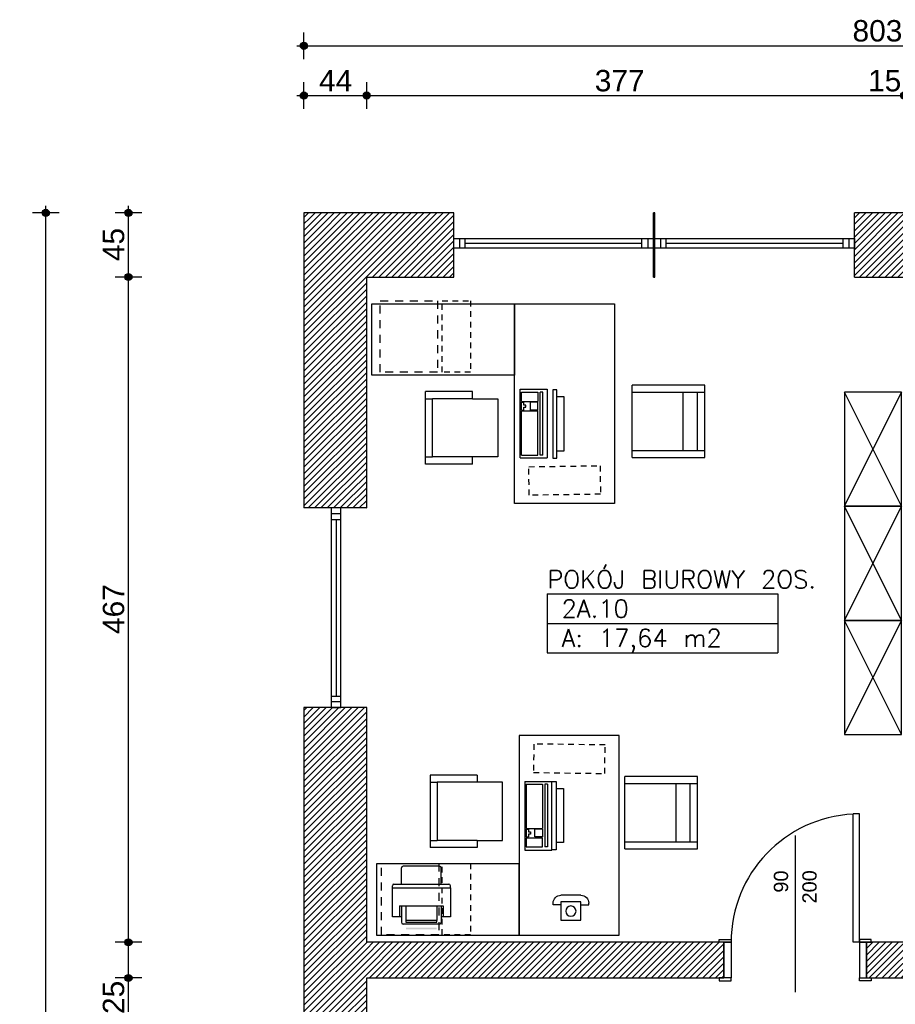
# Model space of a CAD drawing. Header units: inches. Extents: x 18535 to 24863, y 1480 to 5800.
# Tile 7 of 24: x 20164 to 20778, y 2906 to 3597. Entities that reach past the tile are written whole.
import ezdxf
from ezdxf.enums import TextEntityAlignment as Align

# ---------------------------------------------------------------- set-up
doc = ezdxf.new("R2010")
doc.units = ezdxf.units.IN
doc.header["$MEASUREMENT"] = 0
doc.linetypes.add('Przerywana 2 (2)', pattern=[11, 6, -5])
for name, color, linetype in [('_T elektryczne', 7, 'Continuous'), ('_T meble', 7, 'Continuous'), ('_T sciany', 7, 'Continuous'), ('ArchiCAD', 7, 'Continuous'), ('Window-Door Markers', 7, 'Continuous')]:
    doc.layers.add(name, color=color, linetype=linetype)
doc.styles.add('GENERATED_STYLE_13', font='txt')
doc.styles.add('GENERATED_STYLE_8', font='txt')
doc.styles.add('GENERATED_STYLE_9', font='arial.ttf')
doc.styles.get("Standard").update_dxf_attribs({"font": 'txt', "bigfont": 'BIGFONT.SHX'})
doc.dimstyles.new('Dimstyle_4', dxfattribs={"dimtxt": 15, "dimasz": 9.5, "dimexe": 0.18, "dimexo": 0.5, "dimgap": 0.09, "dimtad": 1, "dimtih": 1, "dimtoh": 1, "dimdec": 0, "dimzin": 0, "dimdsep": 46, "dimtxsty": 'GENERATED_STYLE_13', "dimblk": 'ARROWHEAD_11', "dimblk1": 'ARROWHEAD_11', "dimblk2": 'ARROWHEAD_11', "dimcen": 0.09, "dimclrd": 220, "dimclre": 220, "dimclrt": 220, "dimadec": 1, "dimazin": 0, "dimtfac": 1, "dimtdec": 4, "dimtmove": 0, "dimatfit": 3, "dimfxl": 0, "dimtolj": 1, "dimtzin": 0, "dimarcsym": 0})
doc.dimstyles.new('Dimstyle_5', dxfattribs={"dimtxt": 15, "dimasz": 9.5, "dimexe": 0.18, "dimexo": 0.5, "dimgap": 0.09, "dimtad": 1, "dimdec": 0, "dimzin": 0, "dimdsep": 46, "dimtxsty": 'GENERATED_STYLE_13', "dimblk": 'ARROWHEAD_11', "dimblk1": 'ARROWHEAD_11', "dimblk2": 'ARROWHEAD_11', "dimcen": 0.09, "dimclrd": 220, "dimclre": 220, "dimclrt": 220, "dimadec": 1, "dimazin": 0, "dimtfac": 1, "dimtdec": 4, "dimtmove": 0, "dimatfit": 3, "dimfxl": 0, "dimtolj": 1, "dimtzin": 0, "dimarcsym": 0})
pattern_1 = [(45, (0, 0), (-2.24506403, 2.24506403), [])]

# ---------------------------------------------------------------- blocks, each defined once
blk = doc.blocks.new('POKÓJ BIUROWY 2OS._2A.10_154', base_point=(20614.54, 3183.52))
at = {"layer": '_T sciany', "color": 160, "linetype": 'Continuous'}
for p, q in [((20533.71, 3193.82), (20533.71, 3152.64)), ((20533.71, 3193.82), (20695.36, 3193.82)), ((20695.36, 3193.82), (20695.36, 3152.64)), ((20533.71, 3173.23), (20695.36, 3173.23)), ((20533.71, 3152.64), (20695.36, 3152.64))]:
    blk.add_line(p, q, dxfattribs=at)
at = {"color": 0}
for tag in ['floor_f', 'ROOM_PERIM', 'ROOM_WALLS_SURF', 'ROOM_DOORS_SURF', 'ROOM_WINDS_SURF', 'ROOM_BASELEV', 'ROOM_HEIGHT', 'ROOM_NET_AREA', 'ROOM_REDUCED_AREA', 'ROOM_CALC_AREA', 'ROOM_VOLUME']:
    blk.add_attdef(tag, text='', height=200, dxfattribs=at).set_placement((20614.54, 3126.38), align=Align.BOTTOM_LEFT)
at = {"layer": '_T sciany', "color": 160}
for tag, p in [('ROOM_NAME', (20533.71, 3210.36)), ('ROOM_NUMBER', (20543.71, 3189.77)), ('ROOM_AREA', (20543.71, 3169.19))]:
    blk.add_attdef(tag, text='', height=12.5, dxfattribs=at).set_placement(p, align=Align.TOP_LEFT)
blk = doc.blocks.new('D1 -Tr 65_420')
at = {"color": 140, "linetype": 'Continuous'}
for p, q in [((45, 90), (40.555, 90)), ((40.555, 0), (40.555, 90)), ((45, 0), (45, 90)), ((-53.255, 0), (-53.255, 1.905)), ((-53.255, 1.905), (-45, 1.905)), ((-53.255, 0), (-53.255, 1.905)), ((-53.255, 1.905), (-45, 1.905)), ((-45, 0), (-53.255, 0)), ((-45, 0), (-53.255, 0)), ((-50, 0), (-45, 0)), ((-50, -25), (-50, 0)), ((-50, 0), (-45, 0)), ((-50, -25), (-50, 0)), ((-45, 1.905), (-45, 0)), ((-45, 1.905), (-45, 0)), ((-45, 0), (-45, -25)), ((-45, 0), (-45, -25)), ((45, 0), (40.555, 0)), ((53.255, 1.905), (45, 1.905)), ((45, 1.905), (45, 0)), ((53.255, 1.905), (45, 1.905)), ((45, 1.905), (45, 0)), ((50, 0), (45, 0)), ((45, 0), (45, -25)), ((45, 0), (53.255, 0)), ((50, 0), (45, 0)), ((45, 0), (45, -25)), ((45, 0), (53.255, 0)), ((50, -25), (50, 0)), ((50, -25), (50, 0)), ((53.255, 0), (53.255, 1.905)), ((53.255, 0), (53.255, 1.905)), ((-45, -25), (-53.255, -25)), ((-53.255, -25), (-53.255, -26.905)), ((-45, -25), (-53.255, -25)), ((-53.255, -25), (-53.255, -26.905)), ((-53.255, -26.905), (-45, -26.905)), ((-53.255, -26.905), (-45, -26.905)), ((-45, -25), (-50, -25)), ((-45, -25), (-50, -25)), ((-45, -26.905), (-45, -25)), ((-45, -26.905), (-45, -25)), ((45, -25), (50, -25)), ((45, -25), (53.255, -25)), ((45, -26.905), (45, -25)), ((45, -25), (50, -25)), ((45, -25), (53.255, -25)), ((45, -26.905), (45, -25)), ((53.255, -26.905), (45, -26.905)), ((53.255, -26.905), (45, -26.905)), ((53.255, -25), (53.255, -26.905)), ((53.255, -25), (53.255, -26.905))]:
    blk.add_line(p, q, dxfattribs=at)
blk.add_arc((45, 0), 90, 92.827477, 180, dxfattribs=at)
blk = doc.blocks.new('Window-Door Marker - 70_5008')
at = {"layer": 'ArchiCAD', "color": 140, "linetype": 'Continuous'}
blk.add_line((0, 75), (0, -35), dxfattribs=at)
blk = doc.blocks.new('Window-Door Marker - 70_48')
at = {"layer": 'ArchiCAD', "color": 140, "linetype": 'Continuous'}
blk.add_line((0, 75), (0, -35), dxfattribs=at)
blk = doc.blocks.new('WALL_677', base_point=(20385.09, 2937.07))
at = {"layer": '_T sciany'}
h = blk.add_hatch(dxfattribs=at)
h.set_pattern_fill('ANSI31', color=5, style=0, pattern_type=2)
h.set_pattern_definition(pattern_1)
h.paths.add_polyline_path([(20657.5, 2924.57), (20657.5, 2949.57), (20407.09, 2949.57), (20407.09, 2924.57)], flags=0)
h = blk.add_hatch(dxfattribs=at)
h.set_pattern_fill('ANSI31', color=5, style=0, pattern_type=2)
h.set_pattern_definition(pattern_1)
h.paths.add_polyline_path([(21053.8, 2924.57), (21053.8, 2949.57), (20757.5, 2949.57), (20757.5, 2924.57)], flags=0)
h = blk.add_hatch(dxfattribs=at)
h.set_pattern_fill('ANSI31', color=5, style=0, pattern_type=2)
h.set_pattern_definition(pattern_1)
h.paths.add_polyline_path([(21166.3, 2924.57), (21166.3, 2949.57), (21153.8, 2949.57), (21153.8, 2924.57)], flags=0)
at = {"layer": '_T sciany', "color": 5, "linetype": 'Continuous'}
for p, q in [((20657.5, 2949.57), (20407.09, 2949.57)), ((20657.5, 2949.57), (20657.5, 2924.57)), ((20757.5, 2949.57), (20757.5, 2924.57)), ((20783.76, 2949.57), (20757.5, 2949.57)), ((21053.8, 2949.57), (20798.76, 2949.57)), ((21053.8, 2949.57), (21053.8, 2924.57)), ((21153.8, 2949.57), (21153.8, 2924.57)), ((21166.3, 2949.57), (21153.8, 2949.57)), ((21166.3, 2924.57), (21166.3, 2949.57)), ((20407.09, 2924.57), (20657.5, 2924.57)), ((20757.5, 2924.57), (21053.8, 2924.57)), ((21153.8, 2924.57), (21166.3, 2924.57))]:
    blk.add_line(p, q, dxfattribs=at)
at = {"layer": '_T sciany'}
for p in [(20707.5, 2949.57), (21103.8, 2949.57)]:
    blk.add_blockref('D1 -Tr 65_420', p, dxfattribs=at)
at = {"layer": 'Window-Door Markers'}
ref = blk.add_blockref('Window-Door Marker - 70_48', (20707.5, 2949.57), dxfattribs=at)
ref.add_attrib('AC_WIDO_A_SIZE', '90', dxfattribs={"color": 255, "height": 10, "rotation": 90, "style": 'GENERATED_STYLE_9'}).set_placement((20705.46, 2984.39), align=Align.BOTTOM_LEFT)
ref.add_attrib('AC_WIDO_B_SIZE', '200', dxfattribs={"color": 255, "height": 10, "rotation": 90, "style": 'GENERATED_STYLE_9'}).set_placement((20725.46, 2976.8), align=Align.BOTTOM_LEFT)
ref = blk.add_blockref('Window-Door Marker - 70_5008', (21103.8, 2949.57), dxfattribs=at)
ref.add_attrib('AC_WIDO_A_SIZE', '90', dxfattribs={"color": 255, "height": 10, "rotation": 90, "style": 'GENERATED_STYLE_9'}).set_placement((21101.76, 2984.39), align=Align.BOTTOM_LEFT)
ref.add_attrib('AC_WIDO_B_SIZE', '200', dxfattribs={"color": 255, "height": 10, "rotation": 90, "style": 'GENERATED_STYLE_9'}).set_placement((21121.76, 2976.8), align=Align.BOTTOM_LEFT)
blk = doc.blocks.new('W BottomHung 65_251')
at = {"color": 0, "linetype": 'ByBlock'}
for p, q in [((70, 0), (-70, 0)), ((-70, 0), (-70, -6.8)), ((-66, 0), (-66, -6.8)), ((-62, -6.8), (-62, 0)), ((62, -6.8), (62, 0)), ((66, 0), (66, -6.8)), ((70, -6.8), (70, 0)), ((-70, -6.8), (70, -6.8)), ((-62, -3.4), (62, -3.4))]:
    blk.add_line(p, q, dxfattribs=at)
blk = doc.blocks.new('WALL_779', base_point=(20385.09, 3438.57))
at = {"layer": '_T sciany'}
h = blk.add_hatch(dxfattribs=at)
h.set_pattern_fill('ANSI31', color=5, style=0, pattern_type=2)
h.set_pattern_definition(pattern_1)
h.paths.add_polyline_path([(20363.09, 3254.12), (20407.09, 3254.12), (20407.09, 3416.07), (20363.09, 3461.07)], flags=0)
h = blk.add_hatch(dxfattribs=at)
h.set_pattern_fill('ANSI31', color=5, style=0, pattern_type=2)
h.set_pattern_definition(pattern_1)
h.paths.add_polyline_path([(20363.09, 2896.24), (20407.09, 2896.24), (20407.09, 3114.12), (20363.09, 3114.12)], flags=0)
at = {"layer": '_T sciany', "color": 5, "linetype": 'Continuous'}
for p, q in [((20363.09, 3461.07), (20363.09, 3254.12)), ((20407.09, 3254.12), (20407.09, 3416.07)), ((20407.09, 3254.12), (20363.09, 3254.12)), ((20407.09, 3114.12), (20363.09, 3114.12)), ((20363.09, 3114.12), (20363.09, 2896.24)), ((20407.09, 2949.57), (20407.09, 3114.12)), ((20407.09, 2896.24), (20407.09, 2924.57))]:
    blk.add_line(p, q, dxfattribs=at)
at = {"layer": '_T sciany', "color": 140, "linetype": 'Continuous', "rotation": 270.0000000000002}
blk.add_blockref('W BottomHung 65_251', (20389.09, 3184.12), dxfattribs=at)
blk = doc.blocks.new('W BottomHung 65_252')
at = {"color": 0, "linetype": 'ByBlock'}
for p, q in [((70, 0), (-70, 0)), ((-70, 0), (-70, -6.8)), ((-66, 0), (-66, -6.8)), ((-62, -6.8), (-62, 0)), ((62, -6.8), (62, 0)), ((66, 0), (66, -6.8)), ((70, -6.8), (70, 0)), ((-70, -6.8), (70, -6.8)), ((-62, -3.4), (62, -3.4))]:
    blk.add_line(p, q, dxfattribs=at)
blk = doc.blocks.new('W BottomHung 65_253')
at = {"color": 0, "linetype": 'ByBlock'}
for p, q in [((70, 0), (-70, 0)), ((-70, 0), (-70, -6.8)), ((-66, 0), (-66, -6.8)), ((-62, -6.8), (-62, 0)), ((62, -6.8), (62, 0)), ((66, 0), (66, -6.8)), ((70, -6.8), (70, 0)), ((-70, -6.8), (70, -6.8)), ((-62, -3.4), (62, -3.4))]:
    blk.add_line(p, q, dxfattribs=at)
blk = doc.blocks.new('W BottomHung 65_254')
at = {"color": 0, "linetype": 'ByBlock'}
for p, q in [((70, 0), (-70, 0)), ((-70, 0), (-70, -6.8)), ((-66, 0), (-66, -6.8)), ((-62, -6.8), (-62, 0)), ((62, -6.8), (62, 0)), ((66, 0), (66, -6.8)), ((70, -6.8), (70, 0)), ((-70, -6.8), (70, -6.8)), ((-62, -3.4), (62, -3.4))]:
    blk.add_line(p, q, dxfattribs=at)
blk = doc.blocks.new('WALL_780', base_point=(21166.3, 3438.57))
at = {"layer": '_T sciany'}
h = blk.add_hatch(dxfattribs=at)
h.set_pattern_fill('ANSI31', color=5, style=0, pattern_type=2)
h.set_pattern_definition(pattern_1)
h.paths.add_polyline_path([(20363.09, 3461.07), (20407.09, 3416.07), (20468.07, 3416.07), (20468.07, 3461.07)], flags=0)
h = blk.add_hatch(dxfattribs=at)
h.set_pattern_fill('ANSI31', color=5, style=0, pattern_type=2)
h.set_pattern_definition(pattern_1)
h.paths.add_polyline_path([(20608.07, 3461.07), (20608.07, 3416.07), (20609, 3416.07), (20609, 3461.07)], flags=0)
h = blk.add_hatch(dxfattribs=at)
h.set_pattern_fill('ANSI31', color=5, style=0, pattern_type=2)
h.set_pattern_definition(pattern_1)
h.paths.add_polyline_path([(20749, 3461.07), (20749, 3416.07), (20842.85, 3416.07), (20842.85, 3461.07)], flags=0)
h = blk.add_hatch(dxfattribs=at)
h.set_pattern_fill('ANSI31', color=5, style=0, pattern_type=2)
h.set_pattern_definition(pattern_1)
h.paths.add_polyline_path([(20982.85, 3461.07), (20982.85, 3416.07), (21166.3, 3416.07), (21166.3, 3461.07)], flags=0)
at = {"layer": '_T sciany', "color": 5, "linetype": 'Continuous'}
for p, q in [((20468.07, 3461.07), (20363.09, 3461.07)), ((20468.07, 3416.07), (20468.07, 3461.07)), ((20608.07, 3416.07), (20608.07, 3461.07)), ((20609, 3461.07), (20608.07, 3461.07)), ((20609, 3416.07), (20609, 3461.07)), ((20749, 3416.07), (20749, 3461.07)), ((20842.85, 3461.07), (20749, 3461.07)), ((20842.85, 3416.07), (20842.85, 3461.07)), ((20982.85, 3416.07), (20982.85, 3461.07)), ((21166.3, 3461.07), (20982.85, 3461.07)), ((21166.3, 3416.07), (21166.3, 3461.07)), ((20407.09, 3416.07), (20468.07, 3416.07)), ((20608.07, 3416.07), (20609, 3416.07)), ((20749, 3416.07), (20783.76, 3416.07)), ((20798.76, 3416.07), (20842.85, 3416.07)), ((20982.85, 3416.07), (21166.3, 3416.07))]:
    blk.add_line(p, q, dxfattribs=at)
at = {"layer": '_T sciany', "color": 140, "linetype": 'Continuous', "xscale": -1}
for name, p in [('W BottomHung 65_254', (20538.07, 3443.07)), ('W BottomHung 65_253', (20679, 3443.07)), ('W BottomHung 65_252', (20912.85, 3443.07))]:
    blk.add_blockref(name, p, dxfattribs=at)
blk = doc.blocks.new('PLR_Dn@stolik op narz35x65')
at = {"layer": '_T meble', "color": 0, "linetype": 'ByBlock'}
for p, q in [((-17.77, 17.27), (47.23, 17.27)), ((-17.77, -17.73), (-17.77, 17.27)), ((47.23, 17.27), (47.23, -17.73)), ((47.23, -17.73), (-17.77, -17.73))]:
    blk.add_line(p, q, dxfattribs=at)
blk = doc.blocks.new('Office Chair 2 65_3')
at = {"layer": '_T meble', "color": 0, "linetype": 'Continuous'}
for p, q in [((20.4, 25.4), (-20.4, 25.4)), ((-20.4, 25.4), (-20.4, 7.6)), ((20.4, 7.6), (20.4, 25.4)), ((-25.4, 7.6), (-25.4, -25.4)), ((-25.4, 7.6), (-20.4, 7.6)), ((-20.4, 7.6), (-20.4, -20.4)), ((20.4, 7.6), (20.4, -20.4)), ((20.4, 7.6), (25.4, 7.6)), ((25.4, 7.6), (25.4, -25.4)), ((-20.4, -20.4), (20.4, -20.4)), ((-20.4, -25.4), (-20.4, -20.4)), ((20.4, -25.4), (20.4, -20.4)), ((-25.4, -25.4), (-20.4, -25.4)), ((-20.4, -25.4), (20.4, -25.4)), ((20.4, -25.4), (25.4, -25.4))]:
    blk.add_line(p, q, dxfattribs=at)
blk = doc.blocks.new('PSR_Dn@stolik op narz35x65')
at = {"layer": '_T meble', "color": 0, "linetype": 'Continuous'}
for p, q in [((-17.77, 17.27), (47.23, 17.27)), ((-17.77, -17.73), (-17.77, 17.27)), ((47.23, 17.27), (47.23, -17.73)), ((47.23, -17.73), (-17.77, -17.73))]:
    blk.add_line(p, q, dxfattribs=at)
blk = doc.blocks.new('PSN_Keyboard')
at = {"layer": '_T elektryczne', "color": 0, "linetype": 'Continuous'}
for p, q in [((0, 0), (0, 19.05)), ((48.26, 19.05), (0, 19.05)), ((2, 16.03), (2, 14.16)), ((2, 16.03), (46, 16.03)), ((2, 14.16), (46, 14.16)), ((46, 16.03), (46, 14.16)), ((48.26, 0), (48.26, 19.05)), ((2, 1), (2, 12.47)), ((2, 12.47), (33, 12.47)), ((33, 1), (33, 12.47)), ((33.5, 12.47), (39, 12.47)), ((33.5, 12.47), (33.5, 7)), ((39, 7), (33.5, 7)), ((39, 12.47), (39, 7)), ((46, 12.47), (39.5, 12.47)), ((39.5, 1), (39.5, 12.47)), ((46, 1), (46, 12.47)), ((0, 0), (48.26, 0)), ((2, 1), (33, 1)), ((33.5, 1), (33.5, 2.5)), ((33.5, 2.5), (35.5, 2.5)), ((33.5, 1), (39, 1)), ((35.5, 2.5), (35.5, 4)), ((35.5, 4), (37, 4)), ((37, 4), (37, 2.5)), ((37, 2.5), (39, 2.5)), ((39, 1), (39, 2.5)), ((39.5, 1), (46, 1))]:
    blk.add_line(p, q, dxfattribs=at)
blk = doc.blocks.new('Table 120x80 65_29')
at = {"layer": '_T meble', "color": 0, "linetype": 'Continuous'}
for p, q in [((-50, -50), (-50, 0)), ((-50, 0), (50, 0)), ((50, 0), (50, -50)), ((50, -50), (-50, -50))]:
    blk.add_line(p, q, dxfattribs=at)
blk = doc.blocks.new('PLN_Monitor 19_')
at = {"layer": '_T elektryczne', "color": 0, "linetype": 'ByBlock'}
for p, q in [((-19.05, 17.78), (-19.05, 48.26)), ((-19.05, 48.26), (19.05, 48.26)), ((19.05, 48.26), (19.05, 17.78)), ((-24.13, 0), (-24.13, 17.78)), ((-24.13, 17.78), (24.13, 17.78)), ((24.13, 17.78), (24.13, 0)), ((24.13, 0), (-24.13, 0))]:
    blk.add_line(p, q, dxfattribs=at)
blk = doc.blocks.new('PLN_Szafa lekarska Cl')
at = {"layer": '_T meble', "color": 0, "linetype": 'ByBlock'}
for p, q in [((0, 0), (51, 0)), ((0, -55), (0, 0)), ((0, 0), (51, -55)), ((51, 0), (0.29, -55)), ((51, 0), (51, -55)), ((51, -55), (0, -55))]:
    blk.add_line(p, q, dxfattribs=at)
blk = doc.blocks.new('Chair Arm 65_27')
at = {"layer": '_T meble', "color": 0, "linetype": 'Continuous'}
for p, q in [((0, 50.8), (50.8, 50.8)), ((0, 50.8), (0, 0)), ((5, 50.8), (5, 0)), ((45.8, 50.8), (45.8, 0)), ((50.8, 0), (50.8, 50.8)), ((5, 15), (45.8, 15)), ((0, 0), (50.8, 0)), ((5, 5), (45.8, 5))]:
    blk.add_line(p, q, dxfattribs=at)
blk = doc.blocks.new('PLR_Monitor 19_')
at = {"layer": '_T elektryczne', "color": 0, "linetype": 'ByBlock'}
for p, q in [((-19.05, 17.78), (-19.05, 48.26)), ((-19.05, 48.26), (19.05, 48.26)), ((19.05, 48.26), (19.05, 17.78)), ((-24.13, 0), (-24.13, 17.78)), ((-24.13, 17.78), (24.13, 17.78)), ((24.13, 17.78), (24.13, 0)), ((24.13, 0), (-24.13, 0))]:
    blk.add_line(p, q, dxfattribs=at)
blk = doc.blocks.new('Office Chair 2 65_63')
at = {"layer": '_T meble', "color": 0, "linetype": 'Continuous'}
for p, q in [((20.4, 25.4), (-20.4, 25.4)), ((-20.4, 25.4), (-20.4, 7.6)), ((20.4, 7.6), (20.4, 25.4)), ((-25.4, 7.6), (-25.4, -25.4)), ((-25.4, 7.6), (-20.4, 7.6)), ((-20.4, 7.6), (-20.4, -20.4)), ((20.4, 7.6), (20.4, -20.4)), ((20.4, 7.6), (25.4, 7.6)), ((25.4, 7.6), (25.4, -25.4)), ((-20.4, -20.4), (20.4, -20.4)), ((-20.4, -25.4), (-20.4, -20.4)), ((20.4, -25.4), (20.4, -20.4)), ((-25.4, -25.4), (-20.4, -25.4)), ((-20.4, -25.4), (20.4, -25.4)), ((20.4, -25.4), (25.4, -25.4))]:
    blk.add_line(p, q, dxfattribs=at)
blk = doc.blocks.new('PLN_Dn@stolik op narz35x65')
at = {"layer": '_T meble', "color": 0, "linetype": 'ByBlock'}
for p, q in [((-17.77, 17.27), (47.23, 17.27)), ((-17.77, -17.73), (-17.77, 17.27)), ((47.23, 17.27), (47.23, -17.73)), ((47.23, -17.73), (-17.77, -17.73))]:
    blk.add_line(p, q, dxfattribs=at)
blk = doc.blocks.new('PSN_Dn@stolik op narz35x65')
at = {"layer": '_T meble', "color": 0, "linetype": 'Continuous'}
for p, q in [((-17.77, 17.27), (47.23, 17.27)), ((-17.77, -17.73), (-17.77, 17.27)), ((47.23, 17.27), (47.23, -17.73)), ((47.23, -17.73), (-17.77, -17.73))]:
    blk.add_line(p, q, dxfattribs=at)
blk = doc.blocks.new('PSR_Keyboard')
at = {"layer": '_T elektryczne', "color": 0, "linetype": 'Continuous'}
for p, q in [((0, 0), (0, 19.05)), ((48.26, 19.05), (0, 19.05)), ((2, 16.03), (2, 14.16)), ((2, 16.03), (46, 16.03)), ((2, 14.16), (46, 14.16)), ((46, 16.03), (46, 14.16)), ((48.26, 0), (48.26, 19.05)), ((2, 1), (2, 12.47)), ((2, 12.47), (33, 12.47)), ((33, 1), (33, 12.47)), ((33.5, 12.47), (39, 12.47)), ((33.5, 12.47), (33.5, 7)), ((39, 7), (33.5, 7)), ((39, 12.47), (39, 7)), ((46, 12.47), (39.5, 12.47)), ((39.5, 1), (39.5, 12.47)), ((46, 1), (46, 12.47)), ((0, 0), (48.26, 0)), ((2, 1), (33, 1)), ((33.5, 1), (33.5, 2.5)), ((33.5, 2.5), (35.5, 2.5)), ((33.5, 1), (39, 1)), ((35.5, 2.5), (35.5, 4)), ((35.5, 4), (37, 4)), ((37, 4), (37, 2.5)), ((37, 2.5), (39, 2.5)), ((39, 1), (39, 2.5)), ((39.5, 1), (46, 1))]:
    blk.add_line(p, q, dxfattribs=at)
blk = doc.blocks.new('Table 120x80 65_4160')
at = {"layer": '_T meble', "color": 0, "linetype": 'Continuous'}
for p, q in [((-50, -50), (-50, 0)), ((-50, 0), (50, 0)), ((50, 0), (50, -50)), ((50, -50), (-50, -50))]:
    blk.add_line(p, q, dxfattribs=at)
blk = doc.blocks.new('PLN_$@ telefon')
at = {"layer": '_T elektryczne', "color": 0, "linetype": 'ByBlock'}
for p, q in [((0, 17.5), (14, 17.5)), ((-5.5, 10.73), (-5.5, 12)), ((0, 10.73), (-5.5, 10.73)), ((0, 12.8), (14, 12.8)), ((0, 0), (0, 12.8)), ((14, 12.8), (14, 0)), ((14, 10.73), (19.5, 10.73)), ((19.5, 10.73), (19.5, 12)), ((14, 0), (0, 0))]:
    blk.add_line(p, q, dxfattribs=at)
blk.add_circle((7, 6.4), 3.59, dxfattribs=at)
for centre, start, end in [((0, 12), 90, 180), ((14, 12), 0, 90)]:
    blk.add_arc(centre, 5.5, start, end, dxfattribs=at)
blk = doc.blocks.new('*D206')
at = {"layer": 'ArchiCAD', "color": 220, "linetype": 'Continuous'}
for p, q in [((20363.09, 3545.79), (20363.09, 3552.67)), ((20407.09, 3545.79), (20407.09, 3552.67)), ((20358.09, 3543.29), (20360.59, 3543.29)), ((20365.59, 3543.29), (20404.59, 3543.29)), ((20363.09, 3533.92), (20363.09, 3540.79)), ((20407.09, 3533.92), (20407.09, 3540.79))]:
    blk.add_line(p, q, dxfattribs=at)
at = {"layer": 'ArchiCAD', "color": 220, "linetype": 'Continuous', "const_width": 2.5}
for points in [[(20361.84, 3543.29, 1), (20364.34, 3543.29, 1)], [(20405.84, 3543.29, 1), (20408.34, 3543.29, 1)]]:
    blk.add_lwpolyline(points, format="xyb", close=True, dxfattribs=at)
at = {"layer": 'ArchiCAD', "color": 220, "linetype": 'Continuous'}
for centre in [(20363.09, 3543.29), (20407.09, 3543.29)]:
    blk.add_circle(centre, 2.5, dxfattribs=at)
at = {"layer": 'ArchiCAD', "color": 220, "insert": (20373.71, 3561.29), "char_height": 15, "attachment_point": 1}
blk.add_mtext('\\A1;{\\fArial Europa Srodkowa|b0|i0|c0|p34;\\C220;44}', dxfattribs=at)
blk = doc.blocks.new('ARROWHEAD_11')
at = {"color": 0, "linetype": 'Continuous'}
blk.add_line((0, 0), (-1, 0), dxfattribs=at)
at = {"color": 0, "linetype": 'Continuous', "const_width": 0.25}
blk.add_lwpolyline([(-0.125, 0, 1), (0.125, 0, 1)], format="xyb", close=True, dxfattribs=at)
blk = doc.blocks.new('*D207')
at = {"layer": 'ArchiCAD', "color": 220, "linetype": 'Continuous'}
for p, q in [((20407.09, 3545.79), (20407.09, 3552.67)), ((20783.76, 3545.79), (20783.76, 3552.67)), ((20409.59, 3543.29), (20781.26, 3543.29)), ((20407.09, 3533.92), (20407.09, 3540.79)), ((20783.76, 3533.92), (20783.76, 3540.79))]:
    blk.add_line(p, q, dxfattribs=at)
at = {"layer": 'ArchiCAD', "color": 220, "linetype": 'Continuous', "const_width": 2.5}
for points in [[(20405.84, 3543.29, 1), (20408.34, 3543.29, 1)], [(20782.51, 3543.29, 1), (20785.01, 3543.29, 1)]]:
    blk.add_lwpolyline(points, format="xyb", close=True, dxfattribs=at)
at = {"layer": 'ArchiCAD', "color": 220, "linetype": 'Continuous'}
for centre in [(20407.09, 3543.29), (20783.76, 3543.29)]:
    blk.add_circle(centre, 2.5, dxfattribs=at)
at = {"layer": 'ArchiCAD', "color": 220, "char_height": 15, "attachment_point": 1}
for s, insert in [('\\A1;{\\fArial Europa Srodkowa|b0|i0|c0|p34;\\C220;377}', (20566.97, 3561.29)), ('\\A1;{\\fArial Europa Srodkowa|b0|i0|c0|p34;\\C220;15}', (20758.49, 3561.29))]:
    blk.add_mtext(s, dxfattribs=dict(at, insert=insert))
blk = doc.blocks.new('*D208')
at = {"layer": 'ArchiCAD', "color": 220, "linetype": 'Continuous'}
for p, q in [((20783.76, 3545.79), (20783.76, 3552.67)), ((20798.76, 3545.79), (20798.76, 3552.67)), ((20786.26, 3543.29), (20796.26, 3543.29)), ((20783.76, 3533.92), (20783.76, 3540.79)), ((20798.76, 3533.92), (20798.76, 3540.79))]:
    blk.add_line(p, q, dxfattribs=at)
at = {"layer": 'ArchiCAD', "color": 220, "linetype": 'Continuous', "const_width": 2.5}
for points in [[(20782.51, 3543.29, 1), (20785.01, 3543.29, 1)], [(20797.51, 3543.29, 1), (20800.01, 3543.29, 1)]]:
    blk.add_lwpolyline(points, format="xyb", close=True, dxfattribs=at)
at = {"layer": 'ArchiCAD', "color": 220, "linetype": 'Continuous'}
for centre in [(20783.76, 3543.29), (20798.76, 3543.29)]:
    blk.add_circle(centre, 2.5, dxfattribs=at)
blk = doc.blocks.new('*D209')
at = {"layer": 'ArchiCAD', "color": 220, "linetype": 'Continuous'}
for p, q in [((20798.76, 3545.79), (20798.76, 3552.67)), ((21166.3, 3545.79), (21166.3, 3552.67)), ((20801.26, 3543.29), (21163.8, 3543.29)), ((20798.76, 3533.92), (20798.76, 3540.79)), ((21166.3, 3533.92), (21166.3, 3540.79))]:
    blk.add_line(p, q, dxfattribs=at)
at = {"layer": 'ArchiCAD', "color": 220, "linetype": 'Continuous', "const_width": 2.5}
for points in [[(20797.51, 3543.29, 1), (20800.01, 3543.29, 1)], [(21165.05, 3543.29, 1), (21167.55, 3543.29, 1)]]:
    blk.add_lwpolyline(points, format="xyb", close=True, dxfattribs=at)
at = {"layer": 'ArchiCAD', "color": 220, "linetype": 'Continuous'}
for centre in [(20798.76, 3543.29), (21166.3, 3543.29)]:
    blk.add_circle(centre, 2.5, dxfattribs=at)
at = {"layer": 'ArchiCAD', "color": 220, "insert": (20965.46, 3561.29), "char_height": 15, "attachment_point": 1}
blk.add_mtext('\\A1;{\\fArial Europa Srodkowa|b0|i0|c0|p34;\\C220;368}', dxfattribs=at)
blk = doc.blocks.new('*D210')
at = {"layer": 'ArchiCAD', "color": 220, "linetype": 'Continuous'}
for p, q in [((21166.3, 3545.79), (21166.3, 3552.67)), ((21490.68, 3545.79), (21490.68, 3552.67)), ((21168.8, 3543.29), (21488.18, 3543.29)), ((21166.3, 3533.92), (21166.3, 3540.79)), ((21490.68, 3533.92), (21490.68, 3540.79))]:
    blk.add_line(p, q, dxfattribs=at)
at = {"layer": 'ArchiCAD', "color": 220, "linetype": 'Continuous', "const_width": 2.5}
for points in [[(21165.05, 3543.29, 1), (21167.55, 3543.29, 1)], [(21489.43, 3543.29, 1), (21491.93, 3543.29, 1)]]:
    blk.add_lwpolyline(points, format="xyb", close=True, dxfattribs=at)
at = {"layer": 'ArchiCAD', "color": 220, "linetype": 'Continuous'}
for centre in [(21166.3, 3543.29), (21490.68, 3543.29)]:
    blk.add_circle(centre, 2.5, dxfattribs=at)
at = {"layer": 'ArchiCAD', "color": 220, "char_height": 15, "attachment_point": 1}
for s, insert in [('\\A1;{\\fArial Europa Srodkowa|b0|i0|c0|p34;\\C220;324}', (21300.03, 3561.29)), ('\\A1;{\\fArial Europa Srodkowa|b0|i0|c0|p34;\\C220;25}', (21465.41, 3561.29))]:
    blk.add_mtext(s, dxfattribs=dict(at, insert=insert))
blk = doc.blocks.new('*D211')
at = {"layer": 'ArchiCAD', "color": 220, "linetype": 'Continuous'}
for p, q in [((21490.68, 3545.79), (21490.68, 3552.67)), ((21515.68, 3545.79), (21515.68, 3552.67)), ((21493.18, 3543.29), (21513.18, 3543.29)), ((21518.18, 3543.29), (21520.68, 3543.29)), ((21490.68, 3533.92), (21490.68, 3540.79)), ((21515.68, 3533.92), (21515.68, 3540.79))]:
    blk.add_line(p, q, dxfattribs=at)
at = {"layer": 'ArchiCAD', "color": 220, "linetype": 'Continuous', "const_width": 2.5}
for points in [[(21489.43, 3543.29, 1), (21491.93, 3543.29, 1)], [(21514.43, 3543.29, 1), (21516.93, 3543.29, 1)]]:
    blk.add_lwpolyline(points, format="xyb", close=True, dxfattribs=at)
at = {"layer": 'ArchiCAD', "color": 220, "linetype": 'Continuous'}
for centre in [(21490.68, 3543.29), (21515.68, 3543.29)]:
    blk.add_circle(centre, 2.5, dxfattribs=at)
blk = doc.blocks.new('*D212')
at = {"layer": 'ArchiCAD', "color": 220, "linetype": 'Continuous'}
for p, q in [((20363.09, 3580.75), (20363.09, 3587.63)), ((21166.3, 3580.75), (21166.3, 3587.63)), ((20358.09, 3578.25), (20360.59, 3578.25)), ((20365.59, 3578.25), (21163.8, 3578.25)), ((21168.8, 3578.25), (21171.3, 3578.25)), ((20363.09, 3568.88), (20363.09, 3575.75)), ((21166.3, 3568.88), (21166.3, 3575.75))]:
    blk.add_line(p, q, dxfattribs=at)
at = {"layer": 'ArchiCAD', "color": 220, "linetype": 'Continuous', "const_width": 2.5}
for points in [[(20361.84, 3578.25, 1), (20364.34, 3578.25, 1)], [(21165.05, 3578.25, 1), (21167.55, 3578.25, 1)]]:
    blk.add_lwpolyline(points, format="xyb", close=True, dxfattribs=at)
at = {"layer": 'ArchiCAD', "color": 220, "linetype": 'Continuous'}
for centre in [(20363.09, 3578.25), (21166.3, 3578.25)]:
    blk.add_circle(centre, 2.5, dxfattribs=at)
at = {"layer": 'ArchiCAD', "color": 220, "insert": (20747.62, 3596.25), "char_height": 15, "attachment_point": 1}
blk.add_mtext('\\A1;{\\fArial Europa Srodkowa|b0|i0|c0|p34;\\C220;803}', dxfattribs=at)
blk = doc.blocks.new('*D223')
at = {"layer": 'ArchiCAD', "color": 220, "linetype": 'Continuous'}
for p, q in [((20237.64, 2924.57), (20230.77, 2924.57)), ((20240.14, 2737.07), (20240.14, 2922.07)), ((20249.52, 2924.57), (20242.64, 2924.57)), ((20237.64, 2734.57), (20230.77, 2734.57)), ((20249.52, 2734.57), (20242.64, 2734.57))]:
    blk.add_line(p, q, dxfattribs=at)
at = {"layer": 'ArchiCAD', "color": 220, "linetype": 'Continuous', "const_width": 2.5}
for points in [[(20238.89, 2924.57, 1), (20241.39, 2924.57, 1)], [(20238.89, 2734.57, 1), (20241.39, 2734.57, 1)]]:
    blk.add_lwpolyline(points, format="xyb", close=True, dxfattribs=at)
at = {"layer": 'ArchiCAD', "color": 220, "linetype": 'Continuous'}
for centre in [(20240.14, 2924.57), (20240.14, 2734.57)]:
    blk.add_circle(centre, 2.5, dxfattribs=at)
at = {"layer": 'ArchiCAD', "color": 220, "char_height": 15, "attachment_point": 1, "rotation": 90}
for s, insert in [('\\A1;{\\fArial Europa Srodkowa|b0|i0|c0|p34;\\C220;25}', (20222.14, 2899.3)), ('\\A1;{\\fArial Europa Srodkowa|b0|i0|c0|p34;\\C220;190}', (20222.14, 2801.11))]:
    blk.add_mtext(s, dxfattribs=dict(at, insert=insert))
blk = doc.blocks.new('*D224')
at = {"layer": 'ArchiCAD', "color": 220, "linetype": 'Continuous'}
for p, q in [((20237.64, 2949.57), (20230.77, 2949.57)), ((20249.52, 2949.57), (20242.64, 2949.57)), ((20240.14, 2927.07), (20240.14, 2947.07)), ((20237.64, 2924.57), (20230.77, 2924.57)), ((20249.52, 2924.57), (20242.64, 2924.57))]:
    blk.add_line(p, q, dxfattribs=at)
at = {"layer": 'ArchiCAD', "color": 220, "linetype": 'Continuous', "const_width": 2.5}
for points in [[(20238.89, 2949.57, 1), (20241.39, 2949.57, 1)], [(20238.89, 2924.57, 1), (20241.39, 2924.57, 1)]]:
    blk.add_lwpolyline(points, format="xyb", close=True, dxfattribs=at)
at = {"layer": 'ArchiCAD', "color": 220, "linetype": 'Continuous'}
for centre in [(20240.14, 2949.57), (20240.14, 2924.57)]:
    blk.add_circle(centre, 2.5, dxfattribs=at)
blk = doc.blocks.new('*D225')
at = {"layer": 'ArchiCAD', "color": 220, "linetype": 'Continuous'}
for p, q in [((20237.64, 3416.07), (20230.77, 3416.07)), ((20240.14, 2952.07), (20240.14, 3413.57)), ((20249.52, 3416.07), (20242.64, 3416.07)), ((20237.64, 2949.57), (20230.77, 2949.57)), ((20249.52, 2949.57), (20242.64, 2949.57))]:
    blk.add_line(p, q, dxfattribs=at)
at = {"layer": 'ArchiCAD', "color": 220, "linetype": 'Continuous', "const_width": 2.5}
for points in [[(20238.89, 3416.07, 1), (20241.39, 3416.07, 1)], [(20238.89, 2949.57, 1), (20241.39, 2949.57, 1)]]:
    blk.add_lwpolyline(points, format="xyb", close=True, dxfattribs=at)
at = {"layer": 'ArchiCAD', "color": 220, "linetype": 'Continuous'}
for centre in [(20240.14, 3416.07), (20240.14, 2949.57)]:
    blk.add_circle(centre, 2.5, dxfattribs=at)
at = {"layer": 'ArchiCAD', "color": 220, "insert": (20222.14, 3165.74), "char_height": 15, "attachment_point": 1, "rotation": 90}
blk.add_mtext('\\A1;{\\fArial Europa Srodkowa|b0|i0|c0|p34;\\C220;467}', dxfattribs=at)
blk = doc.blocks.new('*D226')
at = {"layer": 'ArchiCAD', "color": 220, "linetype": 'Continuous'}
for p, q in [((20240.14, 3463.57), (20240.14, 3466.07)), ((20237.64, 3461.07), (20230.77, 3461.07)), ((20249.52, 3461.07), (20242.64, 3461.07)), ((20240.14, 3418.57), (20240.14, 3458.57)), ((20237.64, 3416.07), (20230.77, 3416.07)), ((20249.52, 3416.07), (20242.64, 3416.07))]:
    blk.add_line(p, q, dxfattribs=at)
at = {"layer": 'ArchiCAD', "color": 220, "linetype": 'Continuous', "const_width": 2.5}
for points in [[(20238.89, 3461.07, 1), (20241.39, 3461.07, 1)], [(20238.89, 3416.07, 1), (20241.39, 3416.07, 1)]]:
    blk.add_lwpolyline(points, format="xyb", close=True, dxfattribs=at)
at = {"layer": 'ArchiCAD', "color": 220, "linetype": 'Continuous'}
for centre in [(20240.14, 3461.07), (20240.14, 3416.07)]:
    blk.add_circle(centre, 2.5, dxfattribs=at)
at = {"layer": 'ArchiCAD', "color": 220, "insert": (20222.14, 3427.19), "char_height": 15, "attachment_point": 1, "rotation": 90}
blk.add_mtext('\\A1;{\\fArial Europa Srodkowa|b0|i0|c0|p34;\\C220;45}', dxfattribs=at)
blk = doc.blocks.new('*D227')
at = {"layer": 'ArchiCAD', "color": 220, "linetype": 'Continuous'}
for p, q in [((20182.16, 3463.57), (20182.16, 3466.07)), ((20179.66, 3461.07), (20172.79, 3461.07)), ((20191.54, 3461.07), (20184.66, 3461.07)), ((20182.16, 2196.07), (20182.16, 3458.57)), ((20179.66, 2193.57), (20172.79, 2193.57)), ((20182.16, 2188.57), (20182.16, 2191.07)), ((20191.54, 2193.57), (20184.66, 2193.57))]:
    blk.add_line(p, q, dxfattribs=at)
at = {"layer": 'ArchiCAD', "color": 220, "linetype": 'Continuous', "const_width": 2.5}
for points in [[(20180.91, 3461.07, 1), (20183.41, 3461.07, 1)], [(20180.91, 2193.57, 1), (20183.41, 2193.57, 1)]]:
    blk.add_lwpolyline(points, format="xyb", close=True, dxfattribs=at)
at = {"layer": 'ArchiCAD', "color": 220, "linetype": 'Continuous'}
for centre in [(20182.16, 3461.07), (20182.16, 2193.57)]:
    blk.add_circle(centre, 2.5, dxfattribs=at)
at = {"layer": 'ArchiCAD', "color": 220, "insert": (20164.16, 2801.67), "char_height": 15, "attachment_point": 1, "rotation": 90}
blk.add_mtext('\\A1;{\\fArial Europa Srodkowa|b0|i0|c0|p34;\\C220;1\xa0268}', dxfattribs=at)

msp = doc.modelspace()

# ---------------------------------------------------------------- hatches: boundary and pattern name
at = {"layer": '_T elektryczne'}
msp.add_hatch(color=30, dxfattribs=at).paths.add_polyline_path([(20434.62, 2958.61), (20456.21, 2958.61), (20456.21, 2959.88), (20434.62, 2959.88)], flags=0)

# ---------------------------------------------------------------- linework, layer by layer
at = {"layer": '_T elektryczne', "color": 30, "linetype": 'Continuous'}
for p, q in [((20431.45, 2990.67), (20431.45, 3001.71)), ((20458.12, 3002.98), (20432.72, 3002.98)), ((20459.39, 2990.67), (20459.39, 3001.71)), ((20426.18, 2990.45), (20464.65, 2990.45)), ((20425.1, 2987.74), (20425.1, 2989.2)), ((20425.1, 2987.74), (20465.74, 2987.74)), ((20425.1, 2967.42), (20425.1, 2987.74)), ((20465.74, 2987.74), (20465.74, 2989.2)), ((20465.74, 2987.74), (20465.74, 2967.42)), ((20430.18, 2975.04), (20430.18, 2967.42)), ((20430.18, 2975.04), (20460.66, 2975.04)), ((20431.45, 2975.04), (20431.45, 2963.61)), ((20434.62, 2975.04), (20434.62, 2964.88)), ((20456.21, 2975.04), (20456.21, 2964.88)), ((20459.39, 2975.04), (20459.39, 2963.61)), ((20460.66, 2975.04), (20460.66, 2967.42)), ((20431.45, 2967.42), (20425.1, 2967.42)), ((20458.12, 2962.34), (20432.72, 2962.34)), ((20456.21, 2964.88), (20434.62, 2964.88)), ((20434.62, 2964.88), (20434.62, 2963.61)), ((20434.62, 2963.61), (20456.21, 2963.61)), ((20456.21, 2963.61), (20456.21, 2964.88)), ((20465.74, 2967.42), (20459.39, 2967.42))]:
    msp.add_line(p, q, dxfattribs=at)
for centre, start, end in [((20432.72, 3001.71), 450, 540), ((20458.12, 3001.71), 360, 450), ((20426.37, 2989.2), 458.21321, 540), ((20464.47, 2989.2), 360, 441.78679), ((20432.72, 2963.61), 540, 630), ((20458.12, 2963.61), 630, 360)]:
    msp.add_arc(centre, 1.27, start, end, dxfattribs=at)

# ---------------------------------------------------------------- block references
at = {"layer": '_T elektryczne', "color": 30, "xscale": -1, "rotation": 270}
msp.add_blockref('PSN_Keyboard', (20514.64, 3289.27), dxfattribs=at)
at = {"layer": '_T elektryczne', "color": 30, "linetype": 'Continuous', "yscale": 0.1657687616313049, "rotation": 270}
for name, p, xscale in [('PLN_Monitor 19_', (20537.5, 3313.05), -0.9946125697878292), ('PLR_Monitor 19_', (20536.97, 3038.44), 0.9946125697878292)]:
    msp.add_blockref(name, p, dxfattribs=dict(at, xscale=xscale))
at = {"layer": '_T elektryczne', "color": 30, "rotation": 270}
msp.add_blockref('PSR_Keyboard', (20517.92, 3062.44), dxfattribs=at)
at = {"layer": '_T elektryczne', "color": 30, "linetype": 'Continuous', "xscale": -1}
msp.add_blockref('PLN_$@ telefon', (20557.25, 2965.06), dxfattribs=at)
at = {"layer": '_T meble', "color": 162}
for name, p, rotation in [('Table 120x80 65_29', (20460.79, 3347.19), 180), ('Chair Arm 65_27', (20644, 3289.49), 90), ('Office Chair 2 65_63', (20476.95, 3041.37), 270), ('Chair Arm 65_27', (20638.92, 3015.06), 90)]:
    msp.add_blockref(name, p, dxfattribs=dict(at, rotation=rotation))
at = {"layer": '_T meble', "color": 162, "linetype": 'Przerywana 2 (2)', "yscale": 1.428571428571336}
for name, p, xscale, rotation in [('PLR_Dn@stolik op narz35x65', (20445.71, 3374), 0.6153846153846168, 180), ('PLR_Dn@stolik op narz35x65', (20546.1, 3277.95), 0.3076923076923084, 270.78390176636), ('PLN_Dn@stolik op narz35x65', (20549.39, 3073.75), -0.3076923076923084, 269.21609823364), ('PLR_Dn@stolik op narz35x65', (20446.66, 2979.54), 0.6153846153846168, 180)]:
    msp.add_blockref(name, p, dxfattribs=dict(at, xscale=xscale, rotation=rotation))
at = {"layer": '_T meble', "color": 162, "linetype": 'Przerywana 2 (2)', "xscale": 0.3076923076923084, "yscale": 1.428571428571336}
for p in [(20465.37, 3374.66), (20465.37, 2980.2)]:
    msp.add_blockref('PLR_Dn@stolik op narz35x65', p, dxfattribs=at)
at = {"layer": '_T meble', "color": 162, "yscale": 1.99999999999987, "rotation": 270}
for name, p, xscale in [('PSR_Dn@stolik op narz35x65', (20546.25, 3358.91), 2.153846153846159), ('PSN_Dn@stolik op narz35x65', (20549.54, 2992.79), -2.153846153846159)]:
    msp.add_blockref(name, p, dxfattribs=dict(at, xscale=xscale))
at = {"layer": '_T meble', "color": 162, "xscale": -1, "rotation": 270}
msp.add_blockref('Office Chair 2 65_3', (20473.67, 3310.33), dxfattribs=at)
at = {"layer": '_T meble', "color": 162, "linetype": 'Continuous', "xscale": -1.568627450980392, "yscale": 0.7272727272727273, "rotation": 270}
for p in [(20781.99, 3255.32), (20781.99, 3175.32), (20781.99, 3095.32)]:
    msp.add_blockref('PLN_Szafa lekarska Cl', p, dxfattribs=at)
at = {"layer": '_T meble', "color": 162, "xscale": -1}
msp.add_blockref('Table 120x80 65_4160', (20464.07, 3004.52), dxfattribs=at)
at = {"layer": '_T sciany', "color": 5}
for name, p in [('WALL_779', (20385.09, 3438.57)), ('WALL_780', (21166.3, 3438.57)), ('WALL_677', (20385.09, 2937.07))]:
    msp.add_blockref(name, p, dxfattribs=at)
at = {"layer": '_T sciany', "color": 254, "linetype": 'Continuous'}
ref = msp.add_blockref('POKÓJ BIUROWY 2OS._2A.10_154', (20614.54, 3183.52), dxfattribs=at)
ref.add_attrib('ROOM_NAME', 'POKÓJ BIUROWY 2OS.', dxfattribs={"color": 160, "linetype": 'Continuous', "height": 12.5}).set_placement((20533.71, 3210.36), align=Align.TOP_LEFT)
ref.add_attrib('ROOM_NUMBER', '2A.10', dxfattribs={"color": 160, "linetype": 'Continuous', "height": 12.5}).set_placement((20543.71, 3189.77), align=Align.TOP_LEFT)
ref.add_attrib('ROOM_AREA', 'A: 17,64 m2', dxfattribs={"color": 160, "linetype": 'Continuous', "height": 12.5}).set_placement((20543.71, 3169.19), align=Align.TOP_LEFT)

# ---------------------------------------------------------------- dimensions: what is measured, and where the dimension line sits
at = {"layer": 'ArchiCAD', "color": 220, "linetype": 'Continuous'}
for base, p1, p2, picture, middle in [((21166.3, 3578.25), (20363.09, 3461.07), (21166.3, 3461.07), '*D212', (20753.31, 3588.75)), ((20407.09, 3543.29), (20363.09, 3461.07), (20407.09, 3254.12), '*D206', (20379.4, 3553.79)), ((20407.09, 3543.29), (20407.09, 3254.12), (20783.76, 3187.82), '*D207', (20572.66, 3553.79)), ((20407.09, 3543.29), (20798.76, 3187.82), (21166.3, 3416.07), '*D209', (20971.15, 3553.79)), ((20407.09, 3543.29), (21166.3, 3416.07), (21490.68, 3224.57), '*D210', (21305.72, 3553.79)), ((20407.09, 3543.29), (20783.76, 3187.82), (20798.76, 3187.82), '*D208', (20764.19, 3553.79)), ((20407.09, 3543.29), (21490.68, 3224.57), (21515.68, 3224.57), '*D211', (21471.1, 3553.79))]:
    dim = msp.add_linear_dim(base=base, p1=p1, p2=p2, dimstyle='Dimstyle_4', dxfattribs=at)
    dim.commit()
    dim.dimension.update_dxf_attribs({"geometry": picture, "text_midpoint": middle})
for base, p1, p2, picture, middle in [((20182.16412939, 3461.06809577), (20363.08909598, 2193.56809577), (20363.08909598, 3461.06809577), '*D227', (20171.66412925, 2813.05526883)), ((20240.14, 2238.57), (20775.7, 3416.07), (20775.7, 3461.07), '*D226', (20229.64, 3432.88)), ((20240.14112761, 2238.56809577), (20775.69679349, 2949.56809577), (20775.69679349, 3416.06809577), '*D225', (20229.64112747, 3171.43517984)), ((20240.14, 2238.57), (20775.7, 2924.57), (20775.7, 2949.57), '*D224', (20229.64, 2904.99)), ((20240.14, 2238.57), (20775.7, 2734.57), (20775.7, 2924.57), '*D223', (20229.64, 2806.8))]:
    dim = msp.add_linear_dim(base=base, p1=p1, p2=p2, angle=90, dimstyle='Dimstyle_5', dxfattribs=at)
    dim.commit()
    dim.dimension.update_dxf_attribs({"geometry": picture, "text_midpoint": middle})

doc.saveas('drawing.dxf')
